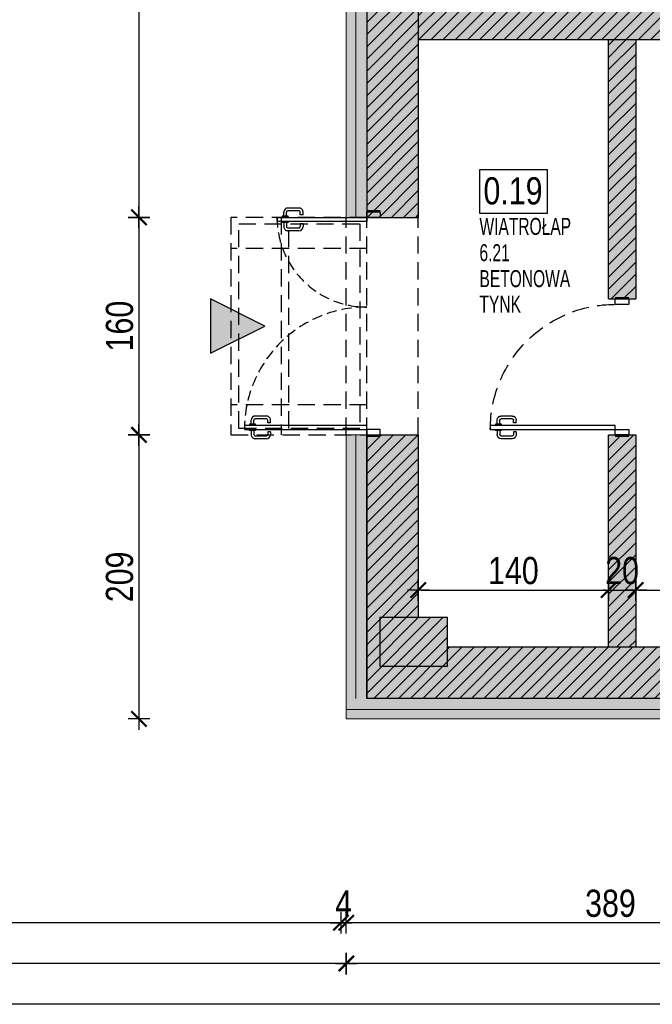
# Model space of a CAD drawing. Header units: millimetres. Extents: x 59331 to 112314, y -16110 to 34390.
# Tile 145 of 198: x 70499 to 70965, y 19317 to 20042. Entities that reach past the tile are written whole.
import ezdxf

# ---------------------------------------------------------------- set-up
doc = ezdxf.new("R2010")
doc.units = ezdxf.units.MM
doc.linetypes.add('DASHED', pattern=[0.75, 0.5, -0.25])
doc.linetypes.add('DASHEDX2', pattern=[38.1, 25.4, -12.7])
doc.layers.get('DEFPOINTS').update_dxf_attribs({"lineweight": 9})
for name, color, linetype in [('_HSA_HATCH_WYPEŁNIENIA_PRZEGRÓD', 205, 'Continuous'), ('_HSA_NUMERACJA POMIESZCZEN', 43, 'Continuous'), ('_HSA_PRZERYWANE', 153, 'DASHEDX2'), ('_HSA_STOLARKA_WEWNĘTRZNA', 132, 'Continuous'), ('_HSA_STOLARKA_ZEWNĘTRZNA', 132, 'Continuous'), ('_HSA_WIDOKOWE', 1, 'Continuous'), ('_HSA_WYM_100', 141, 'Continuous'), ('_HSA_ŚCIANY_DZIAŁOWE', 6, 'Continuous'), ('_HSA_ŚCIANY_KONSTRUKCYJNE', 3, 'Continuous'), ('_HSA_ŚCIANY_MUROWANE', 4, 'Continuous')]:
    doc.layers.add(name, color=color, linetype=linetype)
doc.layers.add('_HSA_IZOLACJA_TERMICZNA', color=2, linetype='Continuous', lineweight=5)
doc.layers.add('_HSA_NUMERACJA POMIESZCZEN POMOC', color=7, linetype='Continuous', true_color=0x38940a, plot=False)
doc.layers.add('_HSA_UWAGI', color=50, linetype='Continuous', plot=False)
doc.styles.add('ARIAL_100', font='Arial.ttf', dxfattribs={"width": 0.8, "height": 20})
doc.styles.add('ARIAL_50', font='Arial Narrow.ttf', dxfattribs={"width": 0.8, "height": 10})
doc.linetypes.add('BATTING', pattern='A,0.00254,-2.54,[134,ltypeshp.shx,S=2.54,R=0,X=-2.54,Y=0],-5.08,[134,ltypeshp.shx,S=2.54,R=180,X=2.54,Y=0],-2.54', length=10.16254)
doc.dimstyles.new('WYM_WEWN_100', dxfattribs={"dimtxt": 20, "dimasz": 2, "dimexe": 10, "dimexo": 0, "dimgap": 4, "dimtad": 1, "dimdec": 1, "dimrnd": 0.1, "dimtxsty": 'ARIAL_100', "dimblk": 'Wym-03', "dimcen": 0, "dimdle": 10, "dimse1": 1, "dimse2": 1, "dimclrt": 256, "dimazin": 2, "dimtfac": 1, "dimtdec": 1, "dimtix": 1, "dimtmove": 2, "dimatfit": 0, "dimfxl": 1, "dimtolj": 1, "dimtzin": 0, "dimarcsym": 0})

# ---------------------------------------------------------------- blocks, each defined once
blk = doc.blocks.new('*U35')
for p, q in [((93.275, 87), (90.175, 87)), ((93.275, 88.25), (94.075, 88.25)), ((93.275, 83.75), (93.275, 88.25)), ((97.8, 88.25), (97, 88.25)), ((97.8, 83.75), (97.8, 88.25)), ((97.8, 87), (100.9, 87)), ((87.175, 75.86), (87.175, 84)), ((89.175, 75.86), (89.175, 84)), ((93.275, 85), (90.175, 85)), ((94.075, 83.75), (93.275, 83.75)), ((97, 83.75), (97.8, 83.75)), ((97.8, 85), (100.9, 85)), ((101.9, 75.86), (101.9, 84)), ((103.9, 75.86), (103.9, 84)), ((92.275, 74.86), (90.175, 74.86)), ((92.275, 72.86), (90.175, 72.86)), ((92.275, 72.86), (92.275, 74.86)), ((98.8, 72.86), (98.8, 74.86)), ((98.8, 74.86), (100.9, 74.86)), ((98.8, 72.86), (100.9, 72.86))]:
    blk.add_line(p, q)
for points in [[(97, 0), (94.075, 0), (94.075, 92), (97, 92)], [(1, 0), (1, -10), (5, -10), (5, 0)], [(97, 0), (97, -10), (101, -10), (101, 0)]]:
    blk.add_lwpolyline(points, close=True)
for points in [[(0, 0), (0, -10)], [(102, 0), (102, -10)]]:
    blk.add_lwpolyline(points)
at = {"linetype": 'DASHED', "ltscale": 25}
blk.add_arc((97, 0), 92, 90, 180, dxfattribs=at)
for centre, radius, start, end in [((90.175, 84), 3, 90, 180), ((100.9, 84), 3, 0, 90), ((90.175, 84), 1, 90, 180), ((100.9, 84), 1, 0, 90), ((90.175, 75.86), 3, 180, 270), ((90.175, 75.86), 1, 180, 270), ((100.9, 75.86), 3, 270, 0), ((100.9, 75.86), 1, 270, 0)]:
    blk.add_arc(centre, radius, start, end)
blk = doc.blocks.new('*U39')
for p, q in [((-96.9, 73.86), (-96.9, 82)), ((-94.9, 73.86), (-94.9, 82)), ((-90.8, 85), (-93.9, 85)), ((-90.8, 83), (-93.9, 83)), ((-90.8, 86.25), (-90, 86.25)), ((-90.8, 81.75), (-90.8, 86.25)), ((-90, 81.75), (-90.8, 81.75)), ((-86.275, 86.25), (-87.075, 86.25)), ((-87.075, 81.75), (-86.275, 81.75)), ((-86.275, 81.75), (-86.275, 86.25)), ((-86.275, 85), (-83.175, 85)), ((-86.275, 83), (-83.175, 83)), ((-82.175, 73.86), (-82.175, 82)), ((-80.175, 73.86), (-80.175, 82)), ((-91.8, 72.86), (-93.9, 72.86)), ((-91.8, 70.86), (-91.8, 72.86)), ((-85.275, 70.86), (-85.275, 72.86)), ((-85.275, 72.86), (-83.175, 72.86)), ((-91.8, 70.86), (-93.9, 70.86)), ((-85.275, 70.86), (-83.175, 70.86)), ((56.175, 49.86), (56.175, 58)), ((58.175, 49.86), (58.175, 58)), ((62.275, 61), (59.175, 61)), ((62.275, 59), (59.175, 59)), ((62.275, 62.25), (63.075, 62.25)), ((62.275, 57.75), (62.275, 62.25)), ((66.8, 62.25), (66, 62.25)), ((66.8, 57.75), (66.8, 62.25)), ((66.8, 61), (69.9, 61)), ((66.8, 59), (69.9, 59)), ((70.9, 49.86), (70.9, 58)), ((72.9, 49.86), (72.9, 58)), ((63.075, 57.75), (62.275, 57.75)), ((66, 57.75), (66.8, 57.75)), ((61.275, 48.86), (59.175, 48.86)), ((61.275, 46.86), (59.175, 46.86)), ((61.275, 46.86), (61.275, 48.86)), ((67.8, 46.86), (67.8, 48.86)), ((67.8, 48.86), (69.9, 48.86)), ((67.8, 46.86), (69.9, 46.86))]:
    blk.add_line(p, q)
for points in [[(-90, 0), (-87.075, 0), (-87.075, 90), (-90, 90)], [(66, 0), (63.075, 0), (63.075, 66), (66, 66)], [(70, 0), (70, -10), (66, -10), (66, 0)], [(-94, 0), (-94, -10), (-90, -10), (-90, 0)]]:
    blk.add_lwpolyline(points, close=True)
for points in [[(71, 0), (71, -10)], [(-95, 0), (-95, -10)]]:
    blk.add_lwpolyline(points)
at = {"linetype": 'DASHED', "ltscale": 15}
for centre, radius, start, end in [((-90, 0), 90, 0, 90), ((66, 0), 66, 90, 180)]:
    blk.add_arc(centre, radius, start, end, dxfattribs=at)
for centre, radius, start, end in [((-93.9, 82), 3, 90, 180), ((-93.9, 82), 1, 90, 180), ((-83.175, 82), 3, 0, 90), ((-83.175, 82), 1, 0, 90), ((-93.9, 73.86), 3, 180, 270), ((-93.9, 73.86), 1, 180, 270), ((-83.175, 73.86), 3, 270, 0), ((-83.175, 73.86), 1, 270, 0), ((59.175, 58), 3, 90, 180), ((59.175, 58), 1, 90, 180), ((69.9, 58), 3, 0, 90), ((69.9, 58), 1, 0, 90), ((59.175, 49.86), 3, 180, 270), ((59.175, 49.86), 1, 180, 270), ((69.9, 49.86), 3, 270, 0), ((69.9, 49.86), 1, 270, 0)]:
    blk.add_arc(centre, radius, start, end)
blk = doc.blocks.new('A$C181A6C00')
blk.add_hatch(color=256).paths.add_polyline_path([(50, -25), (0, 0), (50, 25)])
blk.add_lwpolyline([(50, -25), (0, 0), (50, 25), (50, -25)])
blk = doc.blocks.new('NUMERACJA_POMIESZCZEŃ_200')
blk.add_lwpolyline([(50, 31.85), (0, 31.85), (0, 0), (50, 0)], close=True)
at = {"style": 'ARIAL_100', "width": 0.8}
blk.add_attdef('OPIS_TABELKA', (2.96, 6.47), '', height=20, dxfattribs=at)
at = {"layer": '_HSA_NUMERACJA POMIESZCZEN POMOC', "style": 'ARIAL_50', "width": 0.8}
for tag, p in [('NAZWA', (0, -15.93)), ('POWIERZCHNIA', (0, -35.3)), ('POSADZKA', (0, -54.39)), ('SUFIT', (0, -73.08))]:
    blk.add_attdef(tag, p, '', height=12.5, dxfattribs=at)
blk = doc.blocks.new('Wym-03')
for p, q in [((0, 4), (0, -4)), ((-4, 0), (4, 0))]:
    blk.add_line(p, q)
blk.add_lwpolyline([(-2.83, -2.83, 0.8, 0.8, 0), (2.83, 2.83, 0.05, 0.05, 0)], format="xyseb")
blk = doc.blocks.new('*D457')
at = {"layer": '_HSA_WYM_100', "color": 0, "lineweight": -2, "transparency": 16777216}
blk.add_line((71126.19, 19377.42), (70741.33, 19377.42), dxfattribs=at)
at = {"layer": 'DEFPOINTS', "color": 0, "transparency": 16777216}
for p in [(70739.33, 19527.42), (71128.19, 19527.42), (70739.33, 19377.42)]:
    blk.add_point(p, dxfattribs=at)
at = {"layer": '_HSA_WYM_100', "color": 0, "lineweight": -2, "transparency": 16777216, "xscale": 2, "yscale": 2, "zscale": 2, "rotation": 180}
blk.add_blockref('Wym-03', (70739.33, 19377.42), dxfattribs=at)
at = {"layer": '_HSA_WYM_100', "color": 0, "lineweight": -2, "transparency": 16777216, "xscale": 2, "yscale": 2, "zscale": 2}
blk.add_blockref('Wym-03', (71128.19, 19377.42), dxfattribs=at)
at = {"layer": '_HSA_WYM_100', "transparency": 16777216, "insert": (70933.76, 19391.64), "char_height": 20, "attachment_point": 5, "style": 'ARIAL_100'}
blk.add_mtext('\\A1;389', dxfattribs=at)
blk = doc.blocks.new('*D458')
at = {"layer": '_HSA_WYM_100', "color": 0, "lineweight": -2, "transparency": 16777216}
for p, q in [((70733.33, 19377.42), (70731.33, 19377.42)), ((70739.33, 19377.42), (70735.33, 19377.42)), ((70741.33, 19377.42), (70743.33, 19377.42))]:
    blk.add_line(p, q, dxfattribs=at)
at = {"layer": 'DEFPOINTS', "color": 0, "transparency": 16777216}
for p in [(70735.33, 21370.53), (70739.33, 19527.42), (70735.33, 19377.42)]:
    blk.add_point(p, dxfattribs=at)
at = {"layer": '_HSA_WYM_100', "color": 0, "lineweight": -2, "transparency": 16777216, "xscale": 2, "yscale": 2, "zscale": 2}
blk.add_blockref('Wym-03', (70735.33, 19377.42), dxfattribs=at)
at = {"layer": '_HSA_WYM_100', "color": 0, "lineweight": -2, "transparency": 16777216, "xscale": 2, "yscale": 2, "zscale": 2, "rotation": 180}
blk.add_blockref('Wym-03', (70739.33, 19377.42), dxfattribs=at)
at = {"layer": '_HSA_WYM_100', "transparency": 16777216, "insert": (70737.33, 19391.42), "char_height": 20, "attachment_point": 5, "style": 'ARIAL_100'}
blk.add_mtext('\\A1;4', dxfattribs=at)
blk = doc.blocks.new('*D459')
at = {"layer": '_HSA_WYM_100', "color": 0, "lineweight": -2, "transparency": 16777216}
blk.add_line((70733.33, 19377.42), (60507.33, 19377.42), dxfattribs=at)
at = {"layer": 'DEFPOINTS', "color": 0, "transparency": 16777216}
for p in [(70735.33, 21370.53), (60505.33, 21355.53), (60505.33, 19377.42)]:
    blk.add_point(p, dxfattribs=at)
at = {"layer": '_HSA_WYM_100', "color": 0, "lineweight": -2, "transparency": 16777216, "xscale": 2, "yscale": 2, "zscale": 2, "rotation": 180}
blk.add_blockref('Wym-03', (60505.33, 19377.42), dxfattribs=at)
at = {"layer": '_HSA_WYM_100', "color": 0, "lineweight": -2, "transparency": 16777216, "xscale": 2, "yscale": 2, "zscale": 2}
blk.add_blockref('Wym-03', (70735.33, 19377.42), dxfattribs=at)
at = {"layer": '_HSA_WYM_100', "transparency": 16777216, "insert": (65620.33, 19391.64), "char_height": 20, "attachment_point": 5, "style": 'ARIAL_100'}
blk.add_mtext('\\A1;10230', dxfattribs=at)
blk = doc.blocks.new('*D461')
at = {"layer": '_HSA_WYM_100', "color": 0, "lineweight": -2, "transparency": 16777216}
blk.add_line((72356.19, 19347.42), (70741.33, 19347.42), dxfattribs=at)
at = {"layer": 'DEFPOINTS', "color": 0, "transparency": 16777216}
for p in [(70739.33, 19527.42), (72358.19, 19527.42), (70739.33, 19347.42)]:
    blk.add_point(p, dxfattribs=at)
at = {"layer": '_HSA_WYM_100', "color": 0, "lineweight": -2, "transparency": 16777216, "xscale": 2, "yscale": 2, "zscale": 2, "rotation": 180.0000000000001}
blk.add_blockref('Wym-03', (70739.33, 19347.42), dxfattribs=at)
at = {"layer": '_HSA_WYM_100', "color": 0, "lineweight": -2, "transparency": 16777216, "xscale": 2, "yscale": 2, "zscale": 2}
blk.add_blockref('Wym-03', (72358.19, 19347.42), dxfattribs=at)
at = {"layer": '_HSA_WYM_100', "transparency": 16777216, "insert": (71548.76, 19361.64), "char_height": 20, "attachment_point": 5, "style": 'ARIAL_100'}
blk.add_mtext('\\A1;1619', dxfattribs=at)
blk = doc.blocks.new('*D462')
at = {"layer": '_HSA_WYM_100', "color": 0, "lineweight": -2, "transparency": 16777216}
blk.add_line((70737.33, 19347.42), (60433.33, 19347.42), dxfattribs=at)
at = {"layer": 'DEFPOINTS', "color": 0, "transparency": 16777216}
for p in [(60431.33, 21355.53), (70739.33, 19527.42), (60431.33, 19347.42)]:
    blk.add_point(p, dxfattribs=at)
at = {"layer": '_HSA_WYM_100', "color": 0, "lineweight": -2, "transparency": 16777216, "xscale": 2, "yscale": 2, "zscale": 2, "rotation": 180}
blk.add_blockref('Wym-03', (60431.33, 19347.42), dxfattribs=at)
at = {"layer": '_HSA_WYM_100', "color": 0, "lineweight": -2, "transparency": 16777216, "xscale": 2, "yscale": 2, "zscale": 2}
blk.add_blockref('Wym-03', (70739.33, 19347.42), dxfattribs=at)
at = {"layer": '_HSA_WYM_100', "transparency": 16777216, "insert": (65585.33, 19361.64), "char_height": 20, "attachment_point": 5, "style": 'ARIAL_100'}
blk.add_mtext('\\A1;10308', dxfattribs=at)
blk = doc.blocks.new('*D484')
at = {"layer": '_HSA_WYM_100', "color": 0, "lineweight": -2, "transparency": 16777216}
blk.add_line((70586.68, 20363.53), (70586.68, 19898.53), dxfattribs=at)
at = {"layer": 'DEFPOINTS', "color": 0, "transparency": 16777216}
for p in [(70739.33, 20365.53), (70586.68, 19896.53), (70739.33, 19896.53)]:
    blk.add_point(p, dxfattribs=at)
at = {"layer": '_HSA_WYM_100', "color": 0, "lineweight": -2, "transparency": 16777216, "xscale": 2, "yscale": 2, "zscale": 2}
for p, rotation in [((70586.68, 20365.53), 90), ((70586.68, 19896.53), 270)]:
    blk.add_blockref('Wym-03', p, dxfattribs=dict(at, rotation=rotation))
at = {"layer": '_HSA_WYM_100', "transparency": 16777216, "insert": (70572.47, 20131.03), "char_height": 20, "attachment_point": 5, "rotation": 90, "style": 'ARIAL_100'}
blk.add_mtext('\\A1;469', dxfattribs=at)
blk = doc.blocks.new('*D485')
at = {"layer": '_HSA_WYM_100', "color": 0, "lineweight": -2, "transparency": 16777216}
blk.add_line((70586.68, 19894.53), (70586.68, 19738.53), dxfattribs=at)
at = {"layer": 'DEFPOINTS', "color": 0, "transparency": 16777216}
for p in [(70739.33, 19896.53), (70586.68, 19736.53), (70739.33, 19736.53)]:
    blk.add_point(p, dxfattribs=at)
at = {"layer": '_HSA_WYM_100', "color": 0, "lineweight": -2, "transparency": 16777216, "xscale": 2, "yscale": 2, "zscale": 2}
for p, rotation in [((70586.68, 19896.53), 90), ((70586.68, 19736.53), 270)]:
    blk.add_blockref('Wym-03', p, dxfattribs=dict(at, rotation=rotation))
at = {"layer": '_HSA_WYM_100', "transparency": 16777216, "insert": (70572.47, 19816.53), "char_height": 20, "attachment_point": 5, "rotation": 90, "style": 'ARIAL_100'}
blk.add_mtext('\\A1;160', dxfattribs=at)
blk = doc.blocks.new('*D486')
at = {"layer": '_HSA_WYM_100', "color": 0, "lineweight": -2, "transparency": 16777216}
blk.add_line((70586.68, 19734.53), (70586.68, 19529.42), dxfattribs=at)
at = {"layer": 'DEFPOINTS', "color": 0, "transparency": 16777216}
for p in [(70739.33, 19736.53), (70586.68, 19527.42), (70739.33, 19527.42)]:
    blk.add_point(p, dxfattribs=at)
at = {"layer": '_HSA_WYM_100', "color": 0, "lineweight": -2, "transparency": 16777216, "xscale": 2, "yscale": 2, "zscale": 2}
for p, rotation in [((70586.68, 19736.53), 90), ((70586.68, 19527.42), 270)]:
    blk.add_blockref('Wym-03', p, dxfattribs=dict(at, rotation=rotation))
at = {"layer": '_HSA_WYM_100', "transparency": 16777216, "insert": (70572.47, 19631.98), "char_height": 20, "attachment_point": 5, "rotation": 90, "style": 'ARIAL_100'}
blk.add_mtext('\\A1;209', dxfattribs=at)
blk = doc.blocks.new('*D487')
at = {"layer": '_HSA_WYM_100', "color": 0, "lineweight": -2, "transparency": 16777216}
blk.add_line((60281.33, 19529.42), (60281.33, 20202.14), dxfattribs=at)
at = {"layer": 'DEFPOINTS', "color": 0, "transparency": 16777216}
for p in [(60281.33, 20204.14), (70739.33, 20204.14), (70739.33, 19527.42)]:
    blk.add_point(p, dxfattribs=at)
at = {"layer": '_HSA_WYM_100', "color": 0, "lineweight": -2, "transparency": 16777216, "xscale": 2, "yscale": 2, "zscale": 2}
for p, rotation in [((60281.33, 20204.14), 90), ((60281.33, 19527.42), 270)]:
    blk.add_blockref('Wym-03', p, dxfattribs=dict(at, rotation=rotation))
at = {"layer": '_HSA_WYM_100', "transparency": 16777216, "insert": (60265.31, 19865.78), "char_height": 20, "attachment_point": 5, "rotation": 90, "style": 'ARIAL_100'}
blk.add_mtext('\\A1;676,5', dxfattribs=at)
blk = doc.blocks.new('*D493')
at = {"layer": '_HSA_WYM_100', "color": 0, "lineweight": -2, "transparency": 16777216}
blk.add_line((60251.33, 21353.53), (60251.33, 19529.42), dxfattribs=at)
at = {"layer": 'DEFPOINTS', "color": 0, "transparency": 16777216}
for p in [(60431.33, 21355.53), (60251.33, 19527.42), (70739.33, 19527.42)]:
    blk.add_point(p, dxfattribs=at)
at = {"layer": '_HSA_WYM_100', "color": 0, "lineweight": -2, "transparency": 16777216, "xscale": 2, "yscale": 2, "zscale": 2}
for p, rotation in [((60251.33, 21355.53), 90), ((60251.33, 19527.42), 270)]:
    blk.add_blockref('Wym-03', p, dxfattribs=dict(at, rotation=rotation))
at = {"layer": '_HSA_WYM_100', "transparency": 16777216, "insert": (60237.11, 20441.48), "char_height": 20, "attachment_point": 5, "rotation": 90, "style": 'ARIAL_100'}
blk.add_mtext('\\A1;1828', dxfattribs=at)
blk = doc.blocks.new('*D762')
at = {"layer": '_HSA_WYM_100', "color": 0, "lineweight": -2, "transparency": 16777216}
blk.add_line((70794.33, 19622.28), (70930.33, 19622.28), dxfattribs=at)
at = {"layer": 'DEFPOINTS', "color": 0, "transparency": 16777216}
for p in [(70932.33, 19622.28), (70792.33, 19602), (70932.33, 19602)]:
    blk.add_point(p, dxfattribs=at)
at = {"layer": '_HSA_WYM_100', "color": 0, "lineweight": -2, "transparency": 16777216, "xscale": 2, "yscale": 2, "zscale": 2}
for p, rotation in [((70792.33, 19622.28), 179.9999999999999), ((70932.33, 19622.28), 359.9999999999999)]:
    blk.add_blockref('Wym-03', p, dxfattribs=dict(at, rotation=rotation))
at = {"layer": '_HSA_WYM_100', "transparency": 16777216, "insert": (70862.33, 19636.49), "char_height": 20, "attachment_point": 5, "style": 'ARIAL_100'}
blk.add_mtext('\\A1;140', dxfattribs=at)
blk = doc.blocks.new('*D763')
at = {"layer": '_HSA_WYM_100', "color": 0, "lineweight": -2, "transparency": 16777216}
for p, q in [((70930.33, 19622.28), (70928.33, 19622.28)), ((70932.33, 19622.28), (70952.33, 19622.28)), ((70954.33, 19622.28), (70956.33, 19622.28))]:
    blk.add_line(p, q, dxfattribs=at)
at = {"layer": 'DEFPOINTS', "color": 0, "transparency": 16777216}
for p in [(70952.33, 19622.28), (70932.33, 19602), (70952.33, 19580.42)]:
    blk.add_point(p, dxfattribs=at)
at = {"layer": '_HSA_WYM_100', "color": 0, "lineweight": -2, "transparency": 16777216, "xscale": 2, "yscale": 2, "zscale": 2}
for p, rotation in [((70932.33, 19622.28), 359.9999999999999), ((70952.33, 19622.28), 179.9999999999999)]:
    blk.add_blockref('Wym-03', p, dxfattribs=dict(at, rotation=rotation))
at = {"layer": '_HSA_WYM_100', "transparency": 16777216, "insert": (70942.33, 19636.49), "char_height": 20, "attachment_point": 5, "style": 'ARIAL_100'}
blk.add_mtext('\\A1;20', dxfattribs=at)
blk = doc.blocks.new('*D764')
at = {"layer": '_HSA_WYM_100', "color": 0, "lineweight": -2, "transparency": 16777216}
blk.add_line((70954.33, 19622.28), (71686.81, 19622.28), dxfattribs=at)
at = {"layer": 'DEFPOINTS', "color": 0, "transparency": 16777216}
for p in [(71688.81, 19622.28), (70952.33, 19580.42), (71688.81, 19581.42)]:
    blk.add_point(p, dxfattribs=at)
at = {"layer": '_HSA_WYM_100', "color": 0, "lineweight": -2, "transparency": 16777216, "xscale": 2, "yscale": 2, "zscale": 2}
for p, rotation in [((70952.33, 19622.28), 179.9999999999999), ((71688.81, 19622.28), 359.9999999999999)]:
    blk.add_blockref('Wym-03', p, dxfattribs=dict(at, rotation=rotation))
at = {"layer": '_HSA_WYM_100', "transparency": 16777216, "insert": (71320.57, 19638.3), "char_height": 20, "attachment_point": 5, "style": 'ARIAL_100'}
blk.add_mtext('\\A1;736,5', dxfattribs=at)

msp = doc.modelspace()

# ---------------------------------------------------------------- hatches: boundary and pattern name
at = {"layer": '_HSA_HATCH_WYPEŁNIENIA_PRZEGRÓD', "true_color": 0x969696}
h = msp.add_hatch(color=252, dxfattribs=at)
h.paths.add_polyline_path([(72343.19, 19936.42), (72313.81, 19936.42), (72313.81, 19836.41), (72343.19, 19836.41), (72343.19, 19841.41), (72358.19, 19841.41), (72358.19, 19931.42), (72343.19, 19931.42)])
h.paths.add_polyline_path([(72343.19, 19666.41), (72313.81, 19666.41), (72313.81, 19610.42), (72278.81, 19610.42), (72278.81, 19580.42), (71917.19, 19580.42), (71917.19, 19527.42), (72358.19, 19527.42), (72358.19, 19661.41), (72343.19, 19661.41)])
h.paths.add_polyline_path([(71811.19, 19580.42), (71728.19, 19580.42), (71728.19, 19606.42), (71713.81, 19606.42), (71713.81, 19658.24), (71688.81, 19658.24), (71688.81, 19581.42), (71128.19, 19581.42), (71128.19, 19606.42), (71092.47, 19606.42), (71092.47, 19580.42), (70813.91, 19580.42), (70813.91, 19602), (70792.33, 19602), (70792.33, 19736.53), (70739.33, 19736.53), (70739.33, 19527.42), (71811.19, 19527.42)])
h.paths.add_polyline_path([(70792.33, 20365.53), (70739.33, 20365.53), (70739.33, 19896.53), (70792.33, 19896.53)])
h.paths.add_polyline_path([(70792.33, 20892.53), (70754.33, 20892.53), (70754.33, 20887.53), (70739.33, 20887.53), (70739.33, 20480.53), (70792.33, 20480.53)])
h.paths.add_polyline_path([(70792.33, 21112.41), (70739.33, 21112.41), (70739.33, 21015.53), (70754.33, 21015.53), (70754.33, 21010.53), (70792.33, 21010.53)])
at = {"layer": '_HSA_HATCH_WYPEŁNIENIA_PRZEGRÓD'}
h = msp.add_hatch(dxfattribs=at)
h.set_pattern_fill('ANSI31', color=256, scale=2, style=0)
h.set_pattern_definition([(45, (933.797, 1317.1015), (-4.49012806, 4.49012806), [])])
h.paths.add_polyline_path([(72343.19, 19936.42), (72313.81, 19936.42), (72313.81, 19836.41), (72343.19, 19836.41)])
h.paths.add_polyline_path([(72343.19, 19666.41), (72313.81, 19666.41), (72313.81, 19610.42), (72278.81, 19610.42), (72278.81, 19580.42), (71917.19, 19580.42), (71917.19, 19542.42), (72343.19, 19542.42)])
h.paths.add_polyline_path([(71811.19, 19580.42), (71728.19, 19580.42), (71728.19, 19606.42), (71713.81, 19606.42), (71713.81, 19658.24), (71688.81, 19658.24), (71688.81, 19581.42), (71128.19, 19581.42), (71128.19, 19606.42), (71092.47, 19606.42), (71092.47, 19580.42), (70813.91, 19580.42), (70813.91, 19602), (70792.33, 19602), (70792.33, 19736.53), (70754.33, 19736.53), (70754.33, 19542.42), (71811.19, 19542.42)])
h.paths.add_polyline_path([(70792.33, 20365.53), (70754.33, 20365.53), (70754.33, 19896.53), (70792.33, 19896.53)])
h.paths.add_polyline_path([(70792.33, 20892.53), (70754.33, 20892.53), (70754.33, 20480.53), (70792.33, 20480.53)])
h.paths.add_polyline_path([(70792.33, 21112.41), (70754.33, 21112.41), (70754.33, 21010.53), (70792.33, 21010.53)])
h = msp.add_hatch(dxfattribs=at)
h.set_pattern_fill('ANSI31', color=256, scale=2, angle=-1e-13, style=0)
h.paths.add_polyline_path([(71419.33, 20789.14), (70792.33, 20789.14), (70792.33, 20764.14), (71394.33, 20764.14), (71394.33, 20152.14), (71219.33, 20152.14), (71219.33, 20052.14), (70792.33, 20052.14), (70792.33, 20027.14), (71541.81, 20027.14), (71541.81, 20052.14), (71419.33, 20052.14)])
h.paths.add_polyline_path([(71371.85, 20126.04), (71371.85, 20052.14), (71289.86, 20052.14), (71289.86, 20126.04)], flags=16)
h.paths.add_polyline_path([(71356.97, 20107.83), (71356.97, 20068.13), (71305.19, 20068.13), (71305.19, 20107.83)], flags=0)
h.paths.add_polyline_path([(71280.6, 20126.04), (71280.6, 20096.7), (71250.68, 20096.7), (71250.68, 20126.04)], flags=16)
h.paths.add_polyline_path([(71280.6, 20081.74), (71280.6, 20052.4), (71250.68, 20052.4), (71250.68, 20081.74)], flags=16)
h.paths.add_polyline_path([(71706.81, 20052.14), (71641.81, 20052.14), (71641.81, 20027.14), (71688.81, 20027.14), (71688.81, 19911.42), (71706.81, 19911.42)])
h.paths.add_polyline_path([(71713.81, 19911.42), (71688.81, 19911.42), (71688.81, 19759.24), (71713.81, 19759.24)])
at = {"layer": '_HSA_HATCH_WYPEŁNIENIA_PRZEGRÓD', "true_color": 0x969696}
h = msp.add_hatch(color=252, dxfattribs=at)
h.paths.add_polyline_path([(71419.33, 20789.14), (70792.33, 20789.14), (70792.33, 20764.14), (71394.33, 20764.14), (71394.33, 20152.14), (71219.33, 20152.14), (71219.33, 20052.14), (70792.33, 20052.14), (70792.33, 20027.14), (71541.81, 20027.14), (71541.81, 20052.14), (71419.33, 20052.14)])
h.paths.add_polyline_path([(71371.85, 20126.04), (71371.85, 20052.14), (71289.86, 20052.14), (71289.86, 20126.04)], flags=16)
h.paths.add_polyline_path([(71356.97, 20107.83), (71356.97, 20068.13), (71305.19, 20068.13), (71305.19, 20107.83)], flags=0)
h.paths.add_polyline_path([(71280.6, 20126.04), (71280.6, 20096.7), (71250.68, 20096.7), (71250.68, 20126.04)], flags=16)
h.paths.add_polyline_path([(71280.6, 20081.74), (71280.6, 20052.4), (71250.68, 20052.4), (71250.68, 20081.74)], flags=16)
h.paths.add_polyline_path([(71706.81, 20052.14), (71641.81, 20052.14), (71641.81, 20027.14), (71688.81, 20027.14), (71688.81, 19911.42), (71706.81, 19911.42)])
h.paths.add_polyline_path([(71713.81, 19911.42), (71688.81, 19911.42), (71688.81, 19759.24), (71713.81, 19759.24)])
at = {"layer": '_HSA_HATCH_WYPEŁNIENIA_PRZEGRÓD'}
h = msp.add_hatch(dxfattribs=at)
h.set_pattern_fill('ANSI31', color=256, scale=2, angle=-1e-13, style=0)
h.paths.add_polyline_path([(70952.33, 19736.53), (70932.33, 19736.53), (70932.33, 19580.42), (70952.33, 19580.42)])
h.paths.add_polyline_path([(70952.33, 20027.14), (70932.33, 20027.14), (70932.33, 19836.53), (70952.33, 19836.53)])
at = {"layer": '_HSA_HATCH_WYPEŁNIENIA_PRZEGRÓD', "true_color": 0x969696}
h = msp.add_hatch(color=252, dxfattribs=at)
h.paths.add_polyline_path([(70952.33, 19736.53), (70932.33, 19736.53), (70932.33, 19580.42), (70952.33, 19580.42)])
h.paths.add_polyline_path([(70952.33, 20027.14), (70932.33, 20027.14), (70932.33, 19836.53), (70952.33, 19836.53)])

# ---------------------------------------------------------------- linework, layer by layer
at = {"layer": '_HSA_IZOLACJA_TERMICZNA'}
for p, q in [((70739.33, 19896.53), (70739.33, 20365.53)), ((70739.33, 20365.53), (70739.33, 19896.53)), ((70754.33, 19896.53), (70739.33, 19896.53)), ((70739.33, 19527.42), (70739.33, 19736.53)), ((70739.33, 19736.53), (70739.33, 19527.42)), ((70754.33, 19736.53), (70739.33, 19736.53)), ((70739.33, 19527.42), (71811.19, 19527.42))]:
    msp.add_line(p, q, dxfattribs=at)
at = {"layer": '_HSA_IZOLACJA_TERMICZNA', "color": 8, "linetype": 'BATTING', "ltscale": 0.6}
for p, q in [((70746.33, 20365.53), (70746.33, 19896.53)), ((70746.33, 19736.53), (70746.33, 19542.42)), ((70739.33, 19534.42), (71811.19, 19534.42))]:
    msp.add_line(p, q, dxfattribs=at)
at = {"layer": '_HSA_PRZERYWANE', "ltscale": 0.5}
for p, q in [((70754.33, 19896.53), (70654.33, 19896.53)), ((70654.33, 19896.53), (70654.33, 19736.53)), ((70660.14, 19891.89), (70749.37, 19891.89)), ((70660.14, 19741.17), (70660.14, 19891.89)), ((70691.33, 19896.53), (70691.33, 19736.53)), ((70697.14, 19741.17), (70697.14, 19891.89)), ((70739.33, 19736.53), (70739.33, 19896.53)), ((70749.37, 19891.89), (70749.37, 19741.17)), ((70754.33, 19736.53), (70754.33, 19896.53)), ((70792.33, 19736.53), (70792.33, 19896.53)), ((70754.33, 19873.67), (70654.33, 19873.67)), ((70754.33, 19758.49), (70654.33, 19758.49)), ((70749.37, 19741.17), (70660.14, 19741.17)), ((70654.33, 19736.53), (70754.33, 19736.53))]:
    msp.add_line(p, q, dxfattribs=at)
at = {"layer": '_HSA_UWAGI'}
for points in [[(60221.33, 23463.53), (72568.19, 23463.53), (72568.19, 19317.42), (60221.33, 19317.42)], [(60251.33, 23433.53), (72538.19, 23433.53), (72538.19, 19347.42), (60251.33, 19347.42)], [(60281.33, 23403.53), (72508.19, 23403.53), (72508.19, 19377.42), (60281.33, 19377.42)]]:
    msp.add_lwpolyline(points, close=True, dxfattribs=at)
at = {"layer": '_HSA_ŚCIANY_DZIAŁOWE'}
for p, q in [((70932.33, 19836.53), (70932.33, 20027.14)), ((70952.33, 20027.14), (70952.33, 19836.53)), ((70932.33, 19836.53), (70952.33, 19836.53)), ((70932.33, 19580.42), (70932.33, 19736.53)), ((70932.33, 19736.53), (70952.33, 19736.53)), ((70952.33, 19736.53), (70952.33, 19580.42))]:
    msp.add_line(p, q, dxfattribs=at)
at = {"layer": '_HSA_ŚCIANY_KONSTRUKCYJNE'}
msp.add_lwpolyline([(70813.91, 19566.28), (70813.91, 19602), (70763.91, 19602), (70763.91, 19566.28)], close=True, dxfattribs=at)
msp.add_lwpolyline([(70813.91, 19566.28), (70813.91, 19602), (70763.91, 19602), (70763.91, 19566.28)], close=True, dxfattribs=at)
at = {"layer": '_HSA_ŚCIANY_MUROWANE'}
for p, q in [((70754.33, 20365.53), (70754.33, 19896.53)), ((70792.33, 20365.53), (70792.33, 19896.53)), ((71541.81, 20027.14), (70792.33, 20027.14)), ((70754.33, 19896.53), (70792.33, 19896.53)), ((70754.33, 19736.53), (70754.33, 19542.42)), ((70754.33, 19542.42), (70754.33, 19736.53)), ((70754.33, 19736.53), (70792.33, 19736.53)), ((70792.33, 19736.53), (70792.33, 19602)), ((70813.91, 19580.42), (71092.47, 19580.42)), ((71811.19, 19542.42), (70754.33, 19542.42))]:
    msp.add_line(p, q, dxfattribs=at)

# ---------------------------------------------------------------- block references
at = {"layer": '_HSA_NUMERACJA POMIESZCZEN', "linetype": 'Continuous'}
msp.add_blockref('NUMERACJA_POMIESZCZEŃ_200', (70837.33, 19899.59), dxfattribs=at).add_auto_attribs({'SUFIT': 'TYNK', 'POSADZKA': 'BETONOWA', 'POWIERZCHNIA': '6.21', 'NAZWA': 'WIATROŁAP', 'OPIS_TABELKA': '0.19'})
at = {"layer": '_HSA_STOLARKA_WEWNĘTRZNA', "xscale": -1, "rotation": 90}
msp.add_blockref('*U35', (70937.33, 19837.53), dxfattribs=at)
at = {"layer": '_HSA_STOLARKA_ZEWNĘTRZNA', "rotation": 89.99999999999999}
msp.add_blockref('*U39', (70754.33, 19830.53), dxfattribs=at)
at = {"layer": '_HSA_WIDOKOWE', "xscale": -0.8, "yscale": 0.8, "zscale": 0.8}
msp.add_blockref('A$C181A6C00', (70679.33, 19816.53), dxfattribs=at)

# ---------------------------------------------------------------- dimensions: what is measured, and where the dimension line sits
at = {"layer": '_HSA_WYM_100'}
for base, p1, p2, picture, middle in [((60505.33, 19377.42), (70735.33, 21370.53), (60505.33, 21355.53), '*D459', (65620.33, 19391.64)), ((70735.33, 19377.42), (70739.33, 19527.42), (70735.33, 21370.53), '*D458', (70737.33, 19391.42)), ((70739.33, 19377.42), (71128.19, 19527.42), (70739.33, 19527.42), '*D457', (70933.76, 19391.64))]:
    dim = msp.add_linear_dim(base=base, p1=p1, p2=p2, dimstyle='WYM_WEWN_100', override={"dimrnd": 0.5}, dxfattribs=at)
    dim.commit()
    dim.dimension.update_dxf_attribs({"geometry": picture, "text_midpoint": middle})
for base, p1, p2, angle, picture, middle in [((60251.33, 19527.42), (60431.33, 21355.53), (70739.33, 19527.42), 90, '*D493', (60237.11, 20441.48)), ((60431.33, 19347.42), (70739.33, 19527.42), (60431.33, 21355.53), 0, '*D462', (65585.33, 19361.64)), ((70586.68, 19896.53), (70739.33, 20365.53), (70739.33, 19896.53), 90, '*D484', (70572.47, 20131.03)), ((70586.68, 19736.53), (70739.33, 19896.53), (70739.33, 19736.53), 90, '*D485', (70572.47, 19816.53)), ((70586.68, 19527.42), (70739.33, 19736.53), (70739.33, 19527.42), 90, '*D486', (70572.47, 19631.98)), ((71688.81, 19622.28), (70952.33, 19580.42), (71688.81, 19581.42), 180, '*D764', (71320.57, 19638.3)), ((70952.33, 19622.28), (70932.33, 19602), (70952.33, 19580.42), 180, '*D763', (70942.33, 19636.49))]:
    dim = msp.add_linear_dim(base=base, p1=p1, p2=p2, angle=angle, dimstyle='WYM_WEWN_100', override={"dimrnd": 0.5}, dxfattribs=at)
    dim.commit()
    dim.dimension.update_dxf_attribs({"geometry": picture, "text_midpoint": middle})
for p1, p2, distance, picture, middle in [((70739.33, 19527.42), (70739.33, 20204.14), 10458, '*D487', (60265.31, 19865.78)), ((70792.33, 19602), (70932.33, 19602), 20.28, '*D762', (70862.33, 19636.49)), ((72358.19, 19527.42), (70739.33, 19527.42), 180, '*D461', (71548.76, 19361.64))]:
    dim = msp.add_aligned_dim(p1=p1, p2=p2, distance=distance, dimstyle='WYM_WEWN_100', override={"dimrnd": 0.5}, dxfattribs=at)
    dim.commit()
    dim.dimension.update_dxf_attribs({"geometry": picture, "text_midpoint": middle})

doc.saveas('drawing.dxf')
